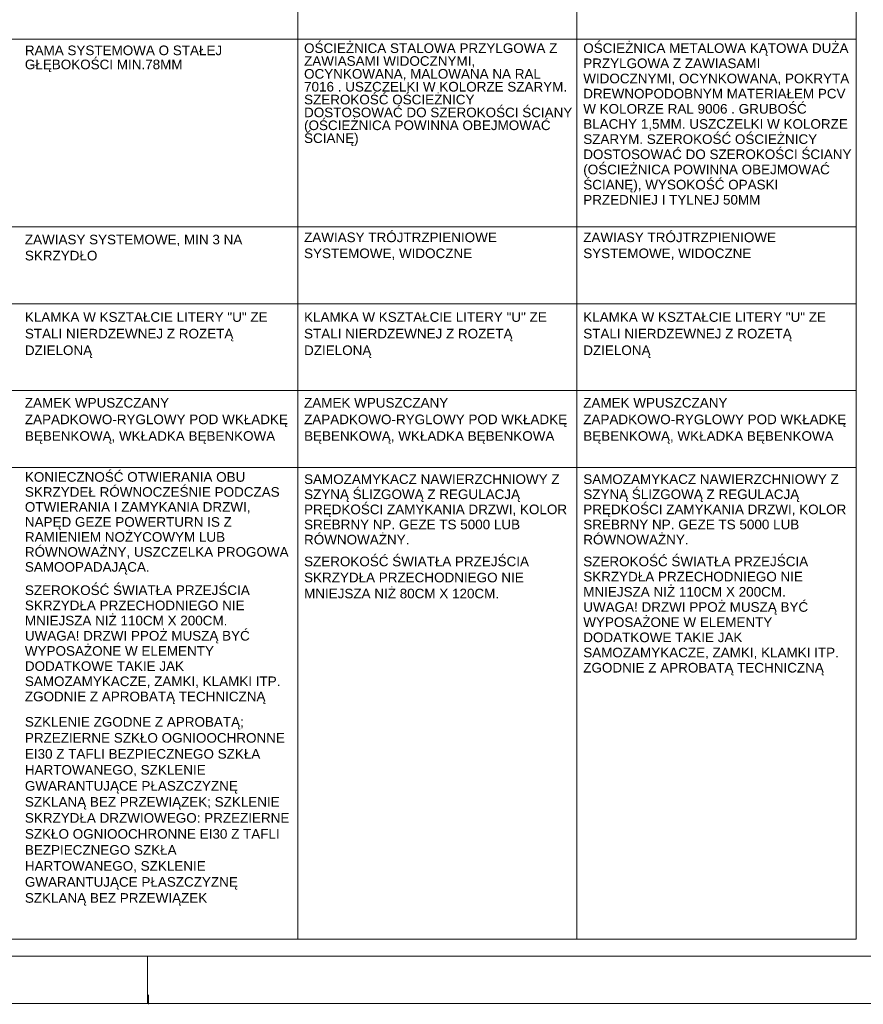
# Paper-space layout 'A-57 ZESTAWIENIE STOLARKI PROJEKTOWANEJ' of a CAD drawing. Header units: millimetres. Extents: x 0 to 900, y 0 to 1010.
# Tile 19 of 63: x 707 to 794, y 0 to 102. Entities that reach past the tile are written whole.
import ezdxf
from ezdxf.xclip import XClip

# ---------------------------------------------------------------- set-up
doc = ezdxf.new("R2010")
doc.units = ezdxf.units.MM
doc.header["$MEASUREMENT"] = 0
doc.header["$XCLIPFRAME"] = 0
for name, color, linetype, lineweight, true_color in [('0_Nr_pióra__7', 7, 'Continuous', 18, 0x171717), ('0_Nr_pióra__94', 7, 'Continuous', 5, 0x3b3b3b), ('A_Arkusz_Nr_pióra__237', 7, 'Continuous', 5, 0x343434)]:
    doc.layers.add(name, color=color, linetype=linetype, lineweight=lineweight, true_color=true_color)
doc.layers.add('A_Arkusz_Nr_pióra__1', color=7, linetype='Continuous', lineweight=20)
doc.layers.add('A_podrys', color=7, linetype='Continuous')
doc.styles.add('STYL_AUTOMATYCZNY_1', font='arial.ttf')

# ---------------------------------------------------------------- blocks, each defined once
blk = doc.blocks.new('Rysunek_1_1', base_point=(-2089.9, -1946.74))
at = {"layer": '0_Nr_pióra__94', "color": 250, "linetype": 'Continuous', "lineweight": 5, "true_color": 0x3b3b3b}
for p, q in [((735.6, 199.08), (735.6, 6.68)), ((764.6, 199.08), (764.6, 6.68)), ((793.6, 199.08), (793.6, 6.68)), ((74.6, 100.18), (793.6, 100.18)), ((74.6, 80.68), (793.6, 80.68)), ((78.6, 72.68), (793.6, 72.68)), ((78.6, 63.68), (793.6, 63.68)), ((78.6, 55.68), (793.6, 55.68)), ((60.27, 6.68), (793.6, 6.68))]:
    blk.add_line(p, q, dxfattribs=at)
at = {"layer": '0_Nr_pióra__7', "color": 250, "linetype": 'Continuous', "lineweight": 18, "true_color": 0x171717, "char_height": 1, "attachment_point": 1, "style": 'STYL_AUTOMATYCZNY_1'}
for s, insert, width, line_spacing_factor in [('\\A1;{\\pql;\\fArial|b0|i0|c238|p0;\\W1.000000;RAMA SYSTEMOWA O STAŁEJ GŁĘBOKOŚCI MIN.78MM}', (707.26, 99.53), 27.5, 0.877885), ('\\A1;{\\pql;\\fArial|b0|i0|c238|p0;\\W1.000000;OŚCIEŻNICA STALOWA PRZYLGOWA Z ZAWIASAMI WIDOCZNYMI, OCYNKOWANA, MALOWANA NA RAL 7016 . USZCZELKI W KOLORZE SZARYM. SZEROKOŚĆ OŚCIEŻNICY DOSTOSOWAĆ DO SZEROKOŚCI ŚCIANY (OŚCIEŻNICA POWINNA OBEJMOWAĆ ŚCIANĘ)}', (736.26, 99.76), 28, 0.80153), ('\\A1;{\\pql;\\fArial|b0|i0|c238|p0;\\W1.000000;OŚCIEŻNICA METALOWA KĄTOWA DUŻA PRZYLGOWA Z ZAWIASAMI WIDOCZNYMI, OCYNKOWANA, POKRYTA DREWNOPODOBNYM MATERIAŁEM PCV W KOLORZE RAL 9006 . GRUBOŚĆ BLACHY 1,5MM. USZCZELKI W KOLORZE SZARYM. SZEROKOŚĆ OŚCIEŻNICY DOSTOSOWAĆ DO SZEROKOŚCI ŚCIANY (OŚCIEŻNICA POWINNA OBEJMOWAĆ ŚCIANĘ), WYSOKOŚĆ OPASKI PRZEDNIEJ I TYLNEJ 50MM}', (765.26, 99.76), 28, 0.945389), ('\\A1;{\\pql;\\fArial|b0|i0|c238|p0;\\W1.000000;ZAWIASY SYSTEMOWE, MIN 3 NA \\fArial|b0|i0|c238|p0;\\W1.000000;SKRZYDŁO}', (707.26, 79.87), 27.5, 1.001649), ('\\A1;{\\pql;\\fArial|b0|i0|c238|p0;\\W1.000000;ZAWIASY TRÓJTRZPIENIOWE \\fArial|b0|i0|c238|p0;\\W1.000000;SYSTEMOWE, WIDOCZNE}', (736.26, 80.1), 28, 0.996913), ('\\A1;{\\pql;\\fArial|b0|i0|c238|p0;\\W1.000000;ZAWIASY TRÓJTRZPIENIOWE \\fArial|b0|i0|c238|p0;\\W1.000000;SYSTEMOWE, WIDOCZNE}', (765.26, 80.1), 28, 0.996913), ('\\A1;{\\pql;\\fArial|b0|i0|c238|p0;\\W1.000000;KLAMKA W KSZTAŁCIE LITERY "U" ZE STALI NIERDZEWNEJ Z ROZETĄ DZIELONĄ}', (707.26, 71.82), 27.5, 1.036129), ('\\A1;{\\pql;\\fArial|b0|i0|c238|p0;\\W1.000000;KLAMKA W KSZTAŁCIE LITERY "U" ZE STALI NIERDZEWNEJ Z ROZETĄ DZIELONĄ}', (736.26, 71.82), 28, 1.036129), ('\\A1;{\\pql;\\fArial|b0|i0|c238|p0;\\W1.000000;KLAMKA W KSZTAŁCIE LITERY "U" ZE STALI NIERDZEWNEJ Z ROZETĄ DZIELONĄ}', (765.26, 71.82), 28, 1.036129), ('\\A1;{\\pql;\\fArial|b0|i0|c238|p0;\\W1.000000;ZAMEK WPUSZCZANY \\fArial|b0|i0|c238|p0;\\W1.000000;ZAPADKOWO-RYGLOWY POD \\fArial|b0|i0|c238|p0;\\W1.000000;WKŁADKĘ BĘBENKOWĄ, \\fArial|b0|i0|c238|p0;\\W1.000000;WKŁADKA \\fArial|b0|i0|c238|p0;\\W1.000000;BĘBENKOWA}', (707.26, 62.91), 27.5, 1.036129), ('\\A1;{\\pql;\\fArial|b0|i0|c238|p0;\\W1.000000;ZAMEK WPUSZCZANY \\fArial|b0|i0|c238|p0;\\W1.000000;ZAPADKOWO-RYGLOWY POD \\fArial|b0|i0|c238|p0;\\W1.000000;WKŁADKĘ BĘBENKOWĄ, \\fArial|b0|i0|c238|p0;\\W1.000000;WKŁADKA \\fArial|b0|i0|c238|p0;\\W1.000000;BĘBENKOWA}', (736.26, 62.91), 28, 1.036129), ('\\A1;{\\pql;\\fArial|b0|i0|c238|p0;\\W1.000000;ZAMEK WPUSZCZANY \\fArial|b0|i0|c238|p0;\\W1.000000;ZAPADKOWO-RYGLOWY POD \\fArial|b0|i0|c238|p0;\\W1.000000;WKŁADKĘ BĘBENKOWĄ, \\fArial|b0|i0|c238|p0;\\W1.000000;WKŁADKA \\fArial|b0|i0|c238|p0;\\W1.000000;BĘBENKOWA}', (765.26, 62.91), 28, 1.036129), ('\\A1;{\\pql;\\fArial|b0|i0|c238|p0;\\W1.000000;KONIECZNOŚĆ OTWIERANIA OBU SKRZYDEŁ RÓWNOCZEŚNIE PODCZAS OTWIERANIA I ZAMYKANIA DRZWI, NAPĘD GEZE POWERTURN IS Z RAMIENIEM NOŻYCOWYM LUB RÓWNOWAŻNY, USZCZELKA PROGOWA SAMOOPADAJĄCA.}', (707.26, 55.2), 27.4992, 0.934706), ('\\A1;{\\pql;\\fArial|b0|i0|c238|p0;\\W1.000000;SAMOZAMYKACZ NAWIERZCHNIOWY Z SZYNĄ ŚLIZGOWĄ Z REGULACJĄ PRĘDKOŚCI ZAMYKANIA DRZWI, KOLOR SREBRNY NP. GEZE TS 5000 LUB RÓWNOWAŻNY.}', (736.26, 54.97), 28, 0.941901), ('\\A1;{\\pql;\\fArial|b0|i0|c238|p0;\\W1.000000;SAMOZAMYKACZ NAWIERZCHNIOWY Z SZYNĄ ŚLIZGOWĄ Z REGULACJĄ PRĘDKOŚCI ZAMYKANIA DRZWI, KOLOR SREBRNY NP. GEZE TS 5000 LUB RÓWNOWAŻNY.}', (765.26, 54.97), 28, 0.941901), ('\\A1;{\\pql;\\fArial|b0|i0|c238|p0;\\W1.000000;SZEROKOŚĆ ŚWIATŁA PRZEJŚCIA SKRZYDŁA PRZECHODNIEGO NIE MNIEJSZA NIŻ \\fArial|b0|i0|c238|p0;\\W1.000000;11\\fArial|b0|i0|c238|p0;\\W1.000000;0CM X 200CM.\\P\\pql;\\fArial|b0|i0|c238|p0;\\W1.000000;UWAGA! DRZWI PPOŻ MUSZĄ BYĆ WYPOSAŻONE W ELEMENTY DODATKOWE TAKIE JAK SAMOZAMYKACZE, ZAMKI, KLAMKI ITP. ZGODNIE Z APROBATĄ TECHNICZNĄ}', (765.26, 46.42), 28, 0.946258), ('\\A1;{\\pql;\\fArial|b0|i0|c238|p0;\\W1.000000;SZEROKOŚĆ ŚWIATŁA PRZEJŚCIA SKRZYDŁA PRZECHODNIEGO NIE MNIEJSZA NIŻ 110CM X 200CM.\\P\\pql;\\fArial|b0|i0|c238|p0;\\W1.000000;UWAGA! DRZWI PPOŻ MUSZĄ BYĆ WYPOSAŻONE W ELEMENTY DODATKOWE TAKIE JAK SAMOZAMYKACZE, ZAMKI, KLAMKI ITP. ZGODNIE Z APROBATĄ TECHNICZNĄ}', (707.26, 43.43), 27.4992, 0.946258), ('\\A1;{\\pql;\\fArial|b0|i0|c238|p0;\\W1.000000;SZKLENIE ZGODNE Z APROBATĄ; PRZEZIERNE SZKŁO OGNIOOCHRONNE EI30 Z TAFLI BEZPIECZNEGO SZKŁA HARTOWANEGO, SZKLENIE GWARANTUJĄCE PŁASZCZYZNĘ SZKLANĄ BEZ PRZEWIĄZEK; SZKLENIE SKRZYDŁA DRZWIOWEGO: PRZEZIERNE SZKŁO OGNIOOCHRONNE EI30 Z TAFLI BEZPIECZNEGO SZKŁA HARTOWANEGO, SZKLENIE GWARANTUJĄCE PŁASZCZYZNĘ SZKLANĄ BEZ PRZEWIĄZEK}', (707.26, 29.75), 27.4992, 0.997786)]:
    blk.add_mtext(s, dxfattribs=dict(at, insert=insert, width=width, line_spacing_factor=line_spacing_factor))
at = {"layer": '0_Nr_pióra__7', "color": 250, "linetype": 'Continuous', "lineweight": 18, "true_color": 0x171717, "insert": (736.26, 46.42), "char_height": 1, "width": 28, "attachment_point": 1, "style": 'STYL_AUTOMATYCZNY_1'}
blk.add_mtext('\\A1;{\\pql;\\fArial|b0|i0|c238|p0;\\W1.000000;SZEROKOŚĆ ŚWIATŁA PRZEJŚCIA SKRZYDŁA PRZECHODNIEGO NIE MNIEJSZA NIŻ \\fArial|b0|i0|c238|p0;\\W1.000000;8\\fArial|b0|i0|c238|p0;\\W1.000000;0CM X \\fArial|b0|i0|c238|p0;\\W1.000000;1\\fArial|b0|i0|c238|p0;\\W1.000000;20CM.\\P\\pql;\\fArial|b0|i0|c238|p0;\\W1.000000;}', dxfattribs=at)

psp = doc.layouts.new('A-57 ZESTAWIENIE STOLARKI PROJEKTOWANEJ')

# ---------------------------------------------------------------- linework, layer by layer
at = {"layer": 'A_Arkusz_Nr_pióra__1', "color": 7, "linetype": 'Continuous', "lineweight": 20}
psp.add_line((895.1, 4.9), (29.9, 4.9), dxfattribs=at)
at = {"layer": 'A_Arkusz_Nr_pióra__1', "color": 7, "linetype": 'Continuous', "lineweight": 20, "flags": 128}
psp.add_lwpolyline([(0, 1010), (900, 1010), (900, 0), (0, 0)], close=True, dxfattribs=at)
at = {"layer": 'A_Arkusz_Nr_pióra__237', "color": 250, "linetype": 'Continuous', "lineweight": 5, "true_color": 0x343434}
for p, q in [((720, 0), (720, 4.9)), ((720.1, -0.1), (720.1, 0.9))]:
    psp.add_line(p, q, dxfattribs=at)

# ---------------------------------------------------------------- block references
at = {"layer": 'A_podrys', "color": 37, "linetype": 'Continuous', "lineweight": 5, "true_color": 0x656532}
ref = psp.add_blockref('Rysunek_1_1', (-2089.9, -1946.74), dxfattribs=at)
XClip(ref).set_block_clipping_path([(28.6628210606, 4.9003190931), (892.6953650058, 1005.4179299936)])

doc.saveas('drawing.dxf')
